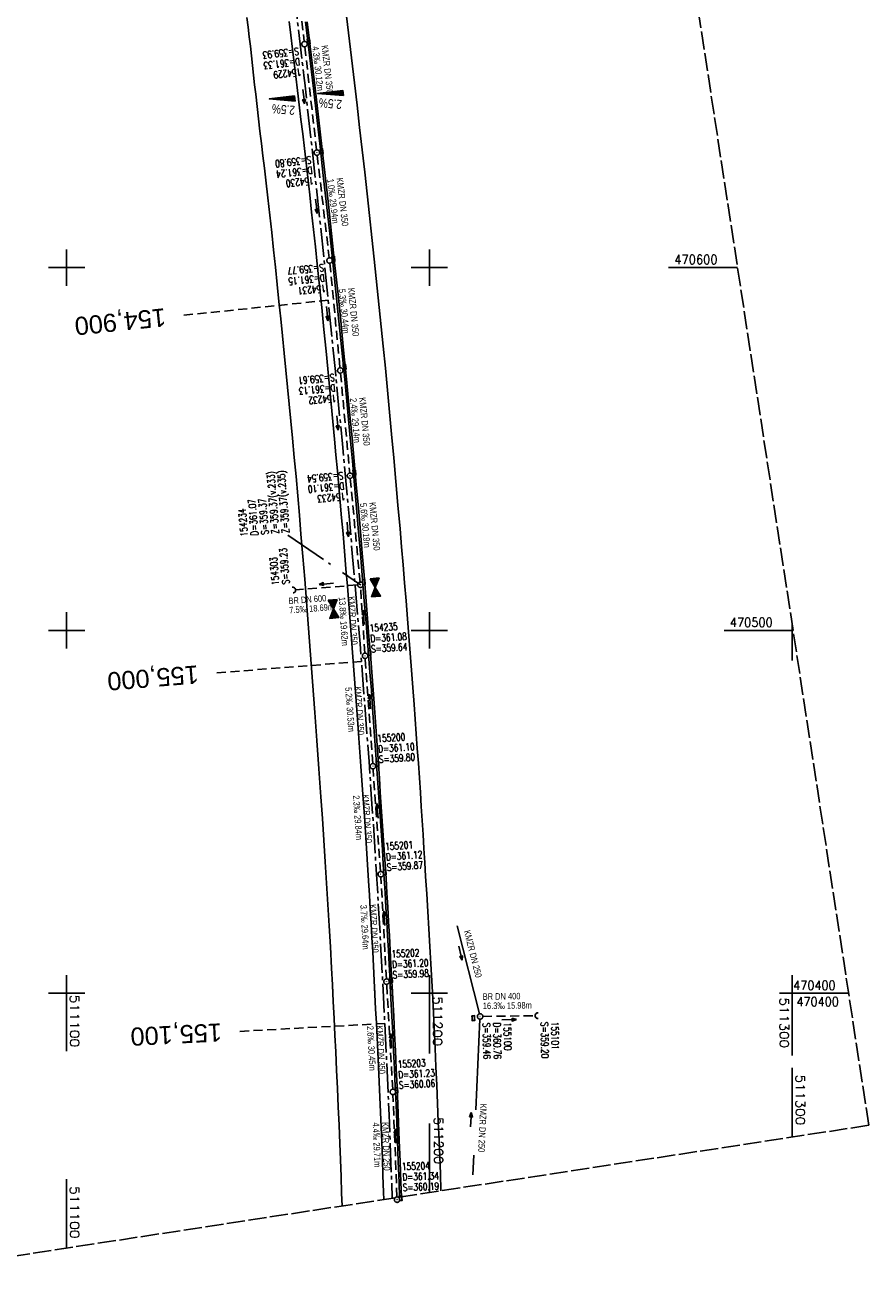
# Model space of a CAD drawing. Extents: x 510925 to 511321, y 470320 to 471095.
# Tile 2 of 4: x 511089 to 511321, y 470320 to 470667. Entities that reach past the tile are written whole.
import ezdxf
from ezdxf.enums import TextEntityAlignment as Align

# ---------------------------------------------------------------- set-up
doc = ezdxf.new("R2010")
doc.units = 0
doc.header["$LTSCALE"] = 10
doc.header["$MEASUREMENT"] = 0
for name, pattern in [('ACHSE', [5.5, 4, -0.5, 0.5, -0.5]), ('LT00', [0]), ('LT14', [0.6, 0.5, -0.1]), ('LT17', [0.15, 0.1, -0.05]), ('STRICHLINIE2', [0.375, 0.25, -0.125])]:
    doc.linetypes.add(name, pattern=pattern)
doc.layers.get('0').update_dxf_attribs({"linetype": 'LT00'})
for name, color, linetype in [('-AX-020', 250, 'ACHSE'), ('-Halt-Pfeil', 4, 'LT00'), ('-Haltung', 7, 'STRICHLINIE2'), ('-Haltungsbeschriftung', 140, 'LT00'), ('-HTP-20O', 11, 'LT00'), ('-HTP-20W', 11, 'LT00'), ('-QUE-20O', 11, 'LT00'), ('-QUE-20W', 11, 'LT00'), ('-Schachtbeschriftung', 5, 'LT00'), ('-ST-20', 30, 'LT17'), ('V96_AFBR_BAB', 250, 'LT00'), ('V96_KA_PRUF', 182, 'LT00'), ('V96_RASTER', 250, 'LT00'), ('V96_RINNE', 182, 'LT00'), ('V96_SINKK', 182, 'LT00'), ('V96_UK_DURCH', 182, 'LT00'), ('V97_AFBR_BAB', 250, 'LT00'), ('V97_KA_PRUF', 182, 'LT00'), ('V97_RASTER', 250, 'LT00'), ('V97_RINNE', 182, 'LT00'), ('V97_SINKK', 182, 'LT00'), ('V97_UK_DURCH', 182, 'LT00')]:
    doc.layers.add(name, color=color, linetype=linetype)
doc.layers.add('-BLATT_96-RAND', color=7, linetype='LT14', plot=False)
doc.styles.add('Beschrift', font='ARIAL.TTF')
doc.styles.add('Haltungsbeschriftung', font='ARIAL.TTF', dxfattribs={"width": 0.75})
doc.styles.add('schachtbeschriftung', font='romans.shx', dxfattribs={"width": 0.75, "height": 2})
doc.styles.get("Standard").update_dxf_attribs({"font": 'romans.shx'})

# ---------------------------------------------------------------- blocks, each defined once
blk = doc.blocks.new('SYMB0652')
at = {"color": 0, "linetype": 'ByBlock'}
blk.add_lwpolyline([(-0.15, -0.075), (0.15, -0.075), (0.15, 0.075), (-0.15, 0.075), (-0.15, -0.075)], dxfattribs=at)
blk = doc.blocks.new('SYMB0003')
at = {"color": 0, "linetype": 'ByBlock'}
for p, q in [((-0.015712, 0), (0.010166, 0.012015)), ((0, -0.021257), (-0.015712, 0)), ((0.010166, 0.012015), (0, -0.021257))]:
    blk.add_line(p, q, dxfattribs=at)
for points in [[(-0.031395, 0.499013), (-0.093691, 0.491144), (-0.154509, 0.475528), (-0.21289, 0.452414), (-0.267913, 0.422164), (-0.318712, 0.385257), (-0.364484, 0.342274), (-0.404509, 0.293893), (-0.438154, 0.240877), (-0.464888, 0.184062), (-0.484292, 0.124345), (-0.496058, 0.062667), (-0.5, 0)], [(-0.5, 0), (-0.496058, -0.062667), (-0.484292, -0.124345), (-0.464888, -0.184062), (-0.438154, -0.240877), (-0.404509, -0.293893), (-0.364485, -0.342274), (-0.318712, -0.385257), (-0.267914, -0.422164), (-0.21289, -0.452414), (-0.154509, -0.475529), (-0.093691, -0.491144), (-0.031395, -0.499014), (0.031395, -0.499014)], [(0.5, 0), (0.496057, 0.062667), (0.484292, 0.124345), (0.464888, 0.184062), (0.438153, 0.240877), (0.404509, 0.293893), (0.364484, 0.342274), (0.318712, 0.385257), (0.267913, 0.422164), (0.21289, 0.452414), (0.154509, 0.475528), (0.093691, 0.491144), (0.031395, 0.499013), (-0.031395, 0.499013)], [(0.031395, -0.499014), (0.093691, -0.491144), (0.154509, -0.475529), (0.21289, -0.452414), (0.267914, -0.422164), (0.318712, -0.385257), (0.364485, -0.342274), (0.404509, -0.293893), (0.438154, -0.240877), (0.464889, -0.184062), (0.484292, -0.124345), (0.496058, -0.062667), (0.5, 0)]]:
    blk.add_lwpolyline(points, dxfattribs=at)
blk = doc.blocks.new('SYMB1107')
at = {"color": 0, "linetype": 'ByBlock'}
for points in [[(-0.2, 0), (-0.196157, 0.039018), (-0.184776, 0.076537), (-0.166294, 0.111114), (-0.141421, 0.141421), (-0.111114, 0.166294), (-0.076537, 0.184776), (-0.039018, 0.196157), (0, 0.2)], [(0, 0.2), (0.039018, 0.196157), (0.076537, 0.184776), (0.111114, 0.166294), (0.141421, 0.141421), (0.166294, 0.111114), (0.184776, 0.076537), (0.196157, 0.039018), (0.2, 0)]]:
    blk.add_lwpolyline(points, dxfattribs=at)
blk = doc.blocks.new('SYMB0070')
at = {"color": 0, "linetype": 'ByBlock'}
for p, q in [((-0.5, 0), (0.2, 0)), ((0.5, 0), (0.2, 0.1)), ((0.2, 0.1), (0.2, 0)), ((0.468, 0), (0.21, 0.086)), ((0.21, 0.086), (0.21, -0.086)), ((0.21, -0.086), (0.468, 0)), ((0.22, -0.072), (0.437, 0)), ((0.23, -0.058), (0.405, 0)), ((0.24, -0.045), (0.374, 0)), ((0.342, 0), (0.25, 0.031)), ((0.25, 0.031), (0.25, -0.031)), ((0.25, -0.031), (0.342, 0)), ((0.26, -0.017), (0.31, 0)), ((0.27, -0.003), (0.279, 0))]:
    blk.add_line(p, q, dxfattribs=at)
for points in [[(0.2, 0), (0.2, -0.1), (0.5, 0)], [(0.437, 0), (0.22, 0.072), (0.22, -0.072)], [(0.405, 0), (0.23, 0.058), (0.23, -0.058)], [(0.374, 0), (0.24, 0.045), (0.24, -0.045)], [(0.31, 0), (0.26, 0.017), (0.26, -0.017)], [(0.279, 0), (0.27, 0.003), (0.27, -0.003)]]:
    blk.add_lwpolyline(points, dxfattribs=at)
blk = doc.blocks.new('SYMB0072')
at = {"color": 0, "linetype": 'ByBlock'}
for p, q in [((-0.5, -0.25), (-0.5, 0.25)), ((-0.5, 0.25), (0, 0)), ((-0.5, -0.25), (-0.5, 0.25)), ((0, 0), (-0.5, -0.25)), ((-0.48, -0.24), (-0.48, 0.24)), ((-0.46, -0.23), (-0.46, 0.23)), ((-0.44, -0.22), (-0.44, 0.22)), ((-0.42, -0.21), (-0.42, 0.21)), ((-0.4, -0.2), (-0.4, 0.2)), ((-0.38, -0.19), (-0.38, 0.19)), ((-0.36, -0.18), (-0.36, 0.18)), ((-0.34, -0.17), (-0.34, 0.17)), ((-0.32, -0.16), (-0.32, 0.16)), ((-0.3, -0.15), (-0.3, 0.15)), ((-0.28, -0.14), (-0.28, 0.14)), ((-0.26, -0.13), (-0.26, 0.13)), ((-0.24, -0.12), (-0.24, 0.12)), ((-0.22, -0.11), (-0.22, 0.11)), ((-0.2, -0.1), (-0.2, 0.1)), ((-0.18, -0.09), (-0.18, 0.09)), ((-0.16, -0.08), (-0.16, 0.08)), ((-0.14, -0.07), (-0.14, 0.07)), ((-0.12, -0.06), (-0.12, 0.06)), ((-0.1, -0.05), (-0.1, 0.05)), ((-0.08, -0.04), (-0.08, 0.04)), ((-0.06, -0.03), (-0.06, 0.03)), ((-0.04, -0.02), (-0.04, 0.02)), ((-0.02, -0.01), (-0.02, 0.01)), ((0.02, -0.01), (0.02, 0.01)), ((0.04, -0.02), (0.04, 0.02)), ((0.06, -0.03), (0.06, 0.03)), ((0.08, -0.04), (0.08, 0.04)), ((0.1, -0.05), (0.1, 0.05)), ((0.12, -0.06), (0.12, 0.06)), ((0.14, -0.07), (0.14, 0.07)), ((0.16, -0.08), (0.16, 0.08)), ((0.18, -0.09), (0.18, 0.09)), ((0.2, -0.1), (0.2, 0.1)), ((0.22, -0.11), (0.22, 0.11)), ((0.24, -0.12), (0.24, 0.12)), ((0.26, -0.13), (0.26, 0.13)), ((0.28, -0.14), (0.28, 0.14)), ((0.3, -0.15), (0.3, 0.15)), ((0.32, -0.16), (0.32, 0.16)), ((0.34, -0.17), (0.34, 0.17)), ((0.36, -0.18), (0.36, 0.18)), ((0.38, -0.19), (0.38, 0.19)), ((0.4, -0.2), (0.4, 0.2)), ((0.42, -0.21), (0.42, 0.21)), ((0.44, -0.22), (0.44, 0.22)), ((0.46, -0.23), (0.46, 0.23)), ((0.48, -0.24), (0.48, 0.24)), ((0.5, -0.25), (0.5, 0.25))]:
    blk.add_line(p, q, dxfattribs=at)
blk.add_lwpolyline([(0, 0), (0.5, 0.25), (0.5, -0.25), (0, 0)], dxfattribs=at)

msp = doc.modelspace()

# ---------------------------------------------------------------- linework, layer by layer
at = {"layer": '-AX-020', "ltscale": 0.2, "flags": 128}
msp.add_lwpolyline([(511092.53, 471077.22), (511094.53, 471068.54), (511098.39, 471051.37), (511102.17, 471034.17), (511105.87, 471016.96), (511109.5, 470999.73), (511113.05, 470982.49), (511116.52, 470965.23), (511119.91, 470947.95), (511123.22, 470930.66), (511126.45, 470913.36), (511129.61, 470896.04), (511132.69, 470878.7), (511135.68, 470861.35), (511138.6, 470843.99), (511141.44, 470826.62), (511144.2, 470809.23), (511146.88, 470791.83), (511149.49, 470774.42), (511152.01, 470757), (511154.45, 470739.56), (511156.82, 470722.12), (511159.1, 470704.66), (511161.31, 470687.19), (511163.44, 470669.72), (511165.49, 470652.23), (511165.64, 470650.9), (511167.87, 470631.02), (511170.03, 470611.14), (511172.1, 470591.25), (511174.1, 470571.35), (511176.01, 470551.44), (511177.85, 470531.52), (511179.53, 470512.55), (511180.88, 470496.34), (511182.16, 470480.14), (511183.36, 470463.92), (511184.48, 470447.7), (511185.52, 470431.48), (511186.48, 470415.25), (511187.36, 470399.01), (511188.16, 470382.77), (511188.88, 470366.53), (511189.52, 470350.29), (511189.76, 470343.49)], dxfattribs=at)
at = {"layer": '-BLATT_96-RAND', "elevation": 359.87}
msp.add_lwpolyline([(510925.48, 471051.66), (511037.44, 470320.17), (511321.13, 470363.6), (511209.17, 471095.08), (510925.48, 471051.66)], dxfattribs=at)
at = {"layer": '-Haltung'}
for p, q in [((511162.63, 470686.57, 359.87), (511165.48, 470662.36, 359.87)), ((511165.66, 470660.87, 359.87), (511168.92, 470632.44, 359.87)), ((511169.09, 470630.95, 359.87), (511172.4, 470602.71, 359.87)), ((511172.56, 470601.22, 359.87), (511175.37, 470572.41, 359.87)), ((511175.51, 470570.92, 359.87), (511178.05, 470543.39, 359.87)), ((511178.19, 470541.9, 359.87), (511180.91, 470513.34, 359.87)), ((511180.23, 470512.54, 359.87), (511163.09, 470511.2, 359.87)), ((511182.22, 470493.77, 359.87), (511181.03, 470511.85, 359.87)), ((511184.38, 470463.31, 359.87), (511182.32, 470492.27, 359.87)), ((511186.54, 470433.55, 359.87), (511184.49, 470461.81, 359.87)), ((511188.15, 470403.95, 359.87), (511186.64, 470432.05, 359.87)), ((511189.89, 470373.55, 359.87), (511188.23, 470402.45, 359.87)), ((511214.73, 470393.61, 359.87), (511229.21, 470393.81, 359.87)), ((511214.73, 470393.61), (511229.21, 470393.81)), ((511191.06, 470343.86, 359.87), (511189.96, 470372.05, 359.87))]:
    msp.add_line(p, q, dxfattribs=at)
at = {"layer": '-Haltung', "ltscale": 10}
for p, q in [((511213.8, 470394.33, 359.87), (511205.59, 470426.8)), ((511213.95, 470392.85, 359.87), (511212, 470349.96))]:
    msp.add_line(p, q, dxfattribs=at)
at = {"layer": '-QUE-20O'}
for p, q in [((511169.22, 470648.06), (511169.22, 470648.05)), ((511169.53, 470648.02), (511169.52, 470648.09)), ((511169.82, 470648.12), (511169.83, 470648)), ((511170.14, 470647.97), (511170.12, 470648.16)), ((511170.41, 470648.19), (511170.44, 470647.94)), ((511170.75, 470647.92), (511170.71, 470648.23)), ((511171.01, 470648.26), (511171.05, 470647.89)), ((511171.36, 470647.87), (511171.31, 470648.29)), ((511171.61, 470648.33), (511171.66, 470647.84)), ((511171.97, 470647.82), (511171.9, 470648.36)), ((511172.2, 470648.4), (511172.27, 470647.79)), ((511172.58, 470647.77), (511172.5, 470648.43)), ((511172.8, 470648.47), (511172.88, 470647.74)), ((511173.19, 470647.72), (511173.1, 470648.5)), ((511173.4, 470648.53), (511173.49, 470647.69)), ((511173.8, 470647.66), (511173.69, 470648.57)), ((511173.99, 470648.6), (511174.1, 470647.64)), ((511174.41, 470647.61), (511174.29, 470648.64)), ((511174.59, 470648.67), (511174.71, 470647.59)), ((511175.02, 470647.56), (511174.89, 470648.7)), ((511175.18, 470648.74), (511175.32, 470647.54)), ((511175.63, 470647.51), (511175.48, 470648.77)), ((511175.78, 470648.81), (511175.93, 470647.49)), ((511176.24, 470647.46), (511176.08, 470648.84))]:
    msp.add_line(p, q, dxfattribs=at)
msp.add_lwpolyline([(511176.29, 470647.46), (511169.18, 470648.05), (511176.13, 470648.85), (511176.29, 470647.46)], dxfattribs=at)
at = {"layer": '-QUE-20W'}
for p, q in [((511155.91, 470646.53), (511155.91, 470646.52)), ((511156.22, 470646.5), (511156.21, 470646.57)), ((511156.51, 470646.6), (511156.52, 470646.47)), ((511156.83, 470646.45), (511156.8, 470646.63)), ((511157.1, 470646.67), (511157.13, 470646.42)), ((511157.44, 470646.4), (511157.4, 470646.7)), ((511157.7, 470646.74), (511157.74, 470646.37)), ((511158.04, 470646.34), (511158, 470646.77)), ((511158.29, 470646.81), (511158.35, 470646.32)), ((511158.65, 470646.29), (511158.59, 470646.84)), ((511158.89, 470646.87), (511158.96, 470646.27)), ((511159.26, 470646.24), (511159.19, 470646.91)), ((511159.49, 470646.94), (511159.57, 470646.22)), ((511159.87, 470646.19), (511159.78, 470646.98)), ((511160.08, 470647.01), (511160.18, 470646.17)), ((511160.48, 470646.14), (511160.38, 470647.04)), ((511160.68, 470647.08), (511160.79, 470646.12)), ((511161.09, 470646.09), (511160.98, 470647.11)), ((511161.27, 470647.15), (511161.4, 470646.06)), ((511161.7, 470646.04), (511161.57, 470647.18)), ((511161.87, 470647.21), (511162.01, 470646.01)), ((511162.31, 470645.99), (511162.17, 470647.25)), ((511162.47, 470647.28), (511162.62, 470645.96)), ((511162.92, 470645.94), (511162.76, 470647.32))]:
    msp.add_line(p, q, dxfattribs=at)
msp.add_lwpolyline([(511162.98, 470645.93), (511155.87, 470646.53), (511162.82, 470647.32), (511162.98, 470645.93)], dxfattribs=at)
at = {"layer": '-Schachtbeschriftung'}
for p, q in [((511160.95, 470526.28), (511170.78, 470519.56, 176.75)), ((511172.18, 470518.61, 201.83), (511172.78, 470518.2, 212.51)), ((511176.09, 470515.93, 272.16), (511180.98, 470512.6, 359.87))]:
    msp.add_line(p, q, dxfattribs=at)
at = {"layer": '-ST-20', "ltscale": 2.5}
for p, q in [((511172.12, 470591.03), (511132.34, 470586.88)), ((511181.28, 470491.45), (511141.39, 470488.31)), ((511187.73, 470391.66), (511147.78, 470389.5))]:
    msp.add_line(p, q, dxfattribs=at)
at = {"layer": 'V96_AFBR_BAB', "elevation": 359.87}
for points in [[(511175.93, 470341.37), (511175.81, 470344.92), (511175.64, 470349.48), (511175.47, 470354.04), (511175.29, 470358.59), (511175.09, 470363.64), (511174.87, 470368.7), (511174.64, 470373.75), (511174.41, 470378.8), (511174.17, 470383.85), (511173.96, 470388.46), (511173.74, 470393.07), (511173.51, 470397.68), (511173.28, 470402.29), (511173.04, 470406.9), (511172.71, 470412.76), (511172.38, 470418.61), (511172.03, 470424.46), (511171.67, 470430.32), (511171.3, 470436.26), (511170.91, 470442.21), (511170.52, 470448.15), (511170.11, 470454.1), (511169.57, 470461.87), (511169.02, 470469.64), (511168.46, 470477.41), (511167.55, 470489.62), (511166.61, 470501.82), (511166.12, 470508), (511165.63, 470514.18), (511165.13, 470520.35), (511164.61, 470526.53), (511164.17, 470531.82), (511163.71, 470537.11), (511163.24, 470542.4), (511162.77, 470547.69), (511162.28, 470552.98), (511161.83, 470557.67), (511161.37, 470562.36), (511160.91, 470567.05), (511160.45, 470571.74), (511159.98, 470576.43), (511159.5, 470581.17), (511159.02, 470585.91), (511158.54, 470590.65), (511158.05, 470595.39), (511157.56, 470600.13), (511157.05, 470604.92), (511156.53, 470609.71), (511156.01, 470614.5), (511155.47, 470619.28), (511154.92, 470624.07), (511154.52, 470627.45), (511154.12, 470630.84), (511153.72, 470634.23), (511153.31, 470637.62), (511152.91, 470641), (511152.52, 470644.39), (511152.13, 470647.78), (511151.83, 470650.43), (511151.54, 470653.07), (511151.24, 470655.72), (511150.95, 470658.37), (511150.65, 470661.01), (511150.35, 470663.66), (511150.04, 470666.3), (511149.72, 470668.94)], [(511161.38, 470667.88), (511161.84, 470664.07), (511162.3, 470660.26), (511162.76, 470656.46), (511163.21, 470652.65), (511163.66, 470648.84), (511164.14, 470644.85), (511164.61, 470640.86), (511165.08, 470636.87), (511165.55, 470632.88), (511166.02, 470628.88), (511166.48, 470624.89), (511167.02, 470620.11), (511167.55, 470615.33), (511168.07, 470610.54), (511168.59, 470605.76), (511169.09, 470600.97), (511169.72, 470594.98), (511170.34, 470588.98), (511170.95, 470582.98), (511171.54, 470576.98), (511172.02, 470572.12), (511172.48, 470567.27), (511172.94, 470562.42), (511173.4, 470557.57), (511173.85, 470552.71), (511174.25, 470548.37), (511174.65, 470544.03), (511175.05, 470539.68), (511175.43, 470535.34), (511175.82, 470531), (511176.19, 470526.65), (511176.6, 470521.82), (511177, 470516.99), (511177.39, 470512.17), (511177.77, 470507.34), (511178.15, 470502.51), (511178.54, 470497.62), (511178.92, 470492.74), (511179.29, 470487.86), (511179.66, 470482.97), (511180.03, 470478.09), (511180.59, 470470.33), (511181.14, 470462.56), (511181.67, 470454.8), (511182.07, 470448.84), (511182.45, 470442.89), (511182.83, 470436.93), (511183.21, 470430.98), (511183.45, 470427.06), (511183.69, 470423.15), (511183.92, 470419.23), (511184.16, 470415.32), (511184.38, 470411.4), (511184.59, 470407.49), (511184.8, 470403.55), (511185, 470399.61), (511185.19, 470395.67), (511185.38, 470391.72), (511185.57, 470387.78), (511185.75, 470383.84), (511185.94, 470379.69), (511186.13, 470375.54), (511186.32, 470371.39), (511186.51, 470367.24), (511186.69, 470363.09), (511186.86, 470358.94), (511187.04, 470354.36), (511187.21, 470349.78), (511187.38, 470345.2), (511187.45, 470343.13)], [(511203.19, 470345.54), (511203.19, 470345.61), (511203.02, 470350.24), (511202.84, 470354.87), (511202.66, 470359.51), (511202.45, 470364.57), (511202.25, 470369.64), (511202.04, 470374.7), (511201.82, 470379.76), (511201.59, 470384.83), (511201.22, 470392.58), (511200.82, 470400.33), (511200.4, 470408.07), (511200.13, 470412.89), (511199.84, 470417.72), (511199.56, 470422.54), (511199.27, 470427.36), (511198.97, 470432.18), (511198.74, 470436.03), (511198.5, 470439.89), (511198.26, 470443.75), (511198.02, 470447.6), (511197.77, 470451.46), (511197.52, 470455.31), (511197.24, 470459.36), (511196.96, 470463.41), (511196.67, 470467.46), (511196.37, 470471.51), (511196.07, 470475.56), (511195.77, 470479.61), (511195.42, 470484.32), (511195.07, 470489.04), (511194.71, 470493.75), (511194.35, 470498.46), (511193.98, 470503.17), (511193.58, 470508.13), (511193.17, 470513.09), (511192.76, 470518.05), (511192.33, 470523.01), (511191.91, 470527.98), (511191.34, 470534.51), (511190.76, 470541.04), (511190.18, 470547.57), (511189.58, 470554.11), (511189.02, 470560.17), (511188.45, 470566.23), (511187.87, 470572.29), (511187.28, 470578.34), (511186.47, 470586.35), (511185.65, 470594.35), (511184.81, 470602.35), (511184.16, 470608.35), (511183.51, 470614.35), (511182.84, 470620.35), (511182.17, 470626.35), (511181.47, 470632.51), (511180.77, 470638.67), (511180.06, 470644.83), (511179.34, 470650.99), (511178.8, 470655.58), (511178.26, 470660.17), (511177.71, 470664.75), (511177.15, 470669.34)]]:
    msp.add_lwpolyline(points, dxfattribs=at)
at = {"layer": 'V96_RASTER'}
for p, q in [((511100, 470595, 359.87), (511100, 470605, 359.87)), ((511200, 470605, 359.87), (511200, 470595, 359.87)), ((511095, 470600, 359.87), (511105, 470600, 359.87)), ((511195, 470600, 359.87), (511205, 470600, 359.87)), ((511265.91, 470600, 359.87), (511284.95, 470600, 359.87)), ((511100, 470495, 359.87), (511100, 470505, 359.87)), ((511200, 470505, 359.87), (511200, 470495, 359.87)), ((511300, 470491.68, 359.87), (511300, 470501.68, 359.87)), ((511105, 470500, 359.87), (511095, 470500, 359.87)), ((511205, 470500, 359.87), (511195, 470500, 359.87)), ((511300.26, 470500, 359.87), (511281.22, 470500, 359.87)), ((511100, 470395, 359.87), (511100, 470405, 359.87)), ((511200, 470405, 359.87), (511200, 470395, 359.87)), ((511300, 470395, 359.87), (511300, 470405, 359.87)), ((511300, 470395, 359.87), (511300, 470405, 359.87)), ((511095, 470400, 359.87), (511105, 470400, 359.87)), ((511195, 470400, 359.87), (511205, 470400, 359.87)), ((511296.53, 470400, 359.87), (511315.56, 470400, 359.87)), ((511300, 470360.36, 359.87), (511300, 470379.4, 359.87)), ((511200, 470364.09, 359.87), (511200, 470345.06, 359.87)), ((511100, 470329.75, 359.87), (511100, 470348.78, 359.87))]:
    msp.add_line(p, q, dxfattribs=at)
at = {"layer": 'V96_RINNE', "elevation": 359.87}
for points in [[(511191.8, 470343.8), (511191.65, 470347.83), (511191.43, 470353.62), (511191.2, 470359.41), (511191, 470364.35), (511190.8, 470369.29), (511190.58, 470374.24), (511190.36, 470379.18), (511190.13, 470384.12), (511189.9, 470388.89), (511189.66, 470393.65), (511189.41, 470398.42), (511189.16, 470403.18), (511188.9, 470407.95), (511188.69, 470411.89), (511188.47, 470415.82), (511188.25, 470419.76), (511188.02, 470423.7), (511187.79, 470427.64), (511187.55, 470431.58), (511187.3, 470435.54), (511187.04, 470439.5), (511186.78, 470443.47), (511186.51, 470447.43), (511186.24, 470451.39), (511185.97, 470455.35), (511185.71, 470459.23), (511185.44, 470463.11), (511185.18, 470466.99), (511184.91, 470470.87), (511184.64, 470474.75), (511184.36, 470478.63), (511184, 470483.55), (511183.62, 470488.47), (511183.24, 470493.38), (511182.85, 470498.3), (511182.46, 470503.22), (511181.97, 470509.22), (511181.48, 470515.22), (511180.99, 470521.22), (511180.48, 470527.22), (511179.93, 470533.68), (511179.36, 470540.15), (511178.78, 470546.62), (511178.19, 470553.09), (511177.44, 470561.14), (511176.66, 470569.2), (511175.87, 470577.25), (511175.06, 470585.29), (511174.23, 470593.34), (511173.38, 470601.39), (511172.52, 470609.39), (511171.65, 470617.38), (511170.76, 470625.38), (511169.86, 470633.39), (511168.95, 470641.39), (511168.02, 470649.39), (511167.47, 470653.98), (511166.93, 470658.57), (511166.37, 470663.16), (511165.81, 470667.74)], [(511192.3, 470343.82), (511192.15, 470347.84), (511191.93, 470353.64), (511191.7, 470359.43), (511191.5, 470364.37), (511191.3, 470369.31), (511191.08, 470374.26), (511190.86, 470379.2), (511190.63, 470384.14), (511190.4, 470388.91), (511190.16, 470393.68), (511189.91, 470398.44), (511189.66, 470403.21), (511189.4, 470407.97), (511189.19, 470411.91), (511188.97, 470415.85), (511188.75, 470419.79), (511188.52, 470423.73), (511188.29, 470427.67), (511188.05, 470431.61), (511187.8, 470435.57), (511187.54, 470439.54), (511187.28, 470443.5), (511187.01, 470447.46), (511186.74, 470451.42), (511186.47, 470455.39), (511186.21, 470459.27), (511185.94, 470463.15), (511185.68, 470467.03), (511185.41, 470470.91), (511185.14, 470474.79), (511184.86, 470478.67), (511184.49, 470483.59), (511184.12, 470488.51), (511183.74, 470493.42), (511183.35, 470498.34), (511182.96, 470503.26), (511182.47, 470509.26), (511181.98, 470515.26), (511181.49, 470521.26), (511180.98, 470527.26), (511180.43, 470533.73), (511179.86, 470540.2), (511179.28, 470546.67), (511178.69, 470553.13), (511177.93, 470561.19), (511177.16, 470569.24), (511176.37, 470577.3), (511175.55, 470585.35), (511174.72, 470593.39), (511173.88, 470601.44), (511173.02, 470609.44), (511172.15, 470617.44), (511171.26, 470625.44), (511170.36, 470633.44), (511169.44, 470641.45), (511168.51, 470649.45), (511167.97, 470654.04), (511167.42, 470658.63), (511166.87, 470663.22), (511166.3, 470667.8)]]:
    msp.add_lwpolyline(points, dxfattribs=at)
at = {"layer": 'V97_AFBR_BAB'}
for points in [[(511175.93, 470341.37), (511175.81, 470344.92), (511175.64, 470349.48), (511175.47, 470354.04), (511175.29, 470358.59), (511175.09, 470363.64), (511174.87, 470368.7), (511174.64, 470373.75), (511174.41, 470378.8), (511174.17, 470383.85), (511173.96, 470388.46), (511173.74, 470393.07), (511173.51, 470397.68), (511173.29, 470402.11)], [(511203.19, 470345.54), (511203.19, 470345.61), (511203.02, 470350.24), (511202.84, 470354.87), (511202.66, 470359.51), (511202.45, 470364.57), (511202.25, 470369.64), (511202.04, 470374.7), (511201.82, 470379.76), (511201.59, 470384.83), (511201.22, 470392.58), (511200.82, 470400.33), (511200.73, 470401.95)]]:
    msp.add_lwpolyline(points, dxfattribs=at)
at = {"layer": 'V97_AFBR_BAB', "flags": 128}
msp.add_lwpolyline([(511184.88, 470402.04), (511185, 470399.61), (511185.19, 470395.67), (511185.38, 470391.72), (511185.57, 470387.78), (511185.75, 470383.84), (511185.94, 470379.69), (511186.13, 470375.54), (511186.32, 470371.39), (511186.51, 470367.24), (511186.69, 470363.09), (511186.86, 470358.94), (511187.04, 470354.36), (511187.21, 470349.78), (511187.38, 470345.2), (511187.45, 470343.13)], dxfattribs=at)
at = {"layer": 'V97_RASTER'}
for p, q in [((511105, 470400), (511095, 470400)), ((511100, 470402.55), (511100, 470384.03)), ((511205, 470400), (511195, 470400)), ((511200, 470383.43), (511200, 470401.95)), ((511315.38, 470400), (511296.88, 470400)), ((511300, 470401.36), (511300, 470382.84))]:
    msp.add_line(p, q, dxfattribs=at)
at = {"layer": 'V97_RINNE'}
for points in [[(511191.8, 470343.8), (511191.65, 470347.83), (511191.43, 470353.62), (511191.2, 470359.41), (511191, 470364.35), (511190.8, 470369.29), (511190.58, 470374.24), (511190.36, 470379.18), (511190.13, 470384.12), (511189.9, 470388.89), (511189.66, 470393.65), (511189.41, 470398.42), (511189.22, 470402.02)], [(511192.29, 470343.88), (511192.15, 470347.84), (511191.93, 470353.64), (511191.7, 470359.43), (511191.5, 470364.37), (511191.3, 470369.31), (511191.08, 470374.26), (511190.86, 470379.2), (511190.63, 470384.14), (511190.4, 470388.91), (511190.16, 470393.68), (511189.91, 470398.44), (511189.72, 470402.04)]]:
    msp.add_lwpolyline(points, dxfattribs=at)

# ---------------------------------------------------------------- block references
at = {"layer": '-Halt-Pfeil', "zscale": 4}
for p, xscale, yscale, rotation in [((511165.35, 470647.11, 359.87), 3.999999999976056, 4.000000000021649, 276.547355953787), ((511168.86, 470616.89, 359.87), 3.999999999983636, 4.000000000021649, 276.6839059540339), ((511171.86, 470587.33, 359.87), 4.000000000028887, 4.000000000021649, 275.5635959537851), ((511174.67, 470557.21, 359.87), 3.999999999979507, 4.000000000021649, 275.2765059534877), ((511177.49, 470527.83, 359.87), 4.000000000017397, 4.000000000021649, 275.4270259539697), ((511171.58, 470512.86, 359.87), 3.999999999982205, 4.000000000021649, 184.4737159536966), ((511181.92, 470503.59, 359.87), 4.000000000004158, 4.000000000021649, 93.77553595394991), ((511183.61, 470480.41, 359.87), 3.999999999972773, 4.000000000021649, 94.0740859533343), ((511185.7, 470450.29, 359.87), 3.999999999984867, 4.000000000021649, 94.1510459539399), ((511187.57, 470420.63, 359.87), 4.00000000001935, 4.000000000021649, 93.07676595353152), ((511208.59, 470411.02, 359.87), 4.000000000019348, 4.000000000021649, 284.1793), ((511221.98, 470392.71, 359.87), 3.999999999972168, 4.000000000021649, 0.7980259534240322), ((511221.98, 470392.71), 3.999999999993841, 4.000000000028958, 0.7990033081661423), ((511189.41, 470386.89, 359.87), 4.000000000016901, 4.000000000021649, 93.28763595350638), ((511211.45, 470365.15, 359.87), 4.00000000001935, 4.00000000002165, 87.3992), ((511190.7, 470360.66, 359.87), 4.000000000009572, 4.000000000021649, 92.2329259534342)]:
    msp.add_blockref('SYMB0070', p, dxfattribs=dict(at, xscale=xscale, yscale=yscale, rotation=rotation))
at = {"layer": '-HTP-20O', "xscale": 4.999999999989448, "yscale": 5, "zscale": 5, "rotation": 274.9154699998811}
msp.add_blockref('SYMB0072', (511185.1, 470511.87), dxfattribs=at)
at = {"layer": '-HTP-20W', "xscale": 4.999999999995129, "yscale": 5, "zscale": 5, "rotation": 274.8419700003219}
msp.add_blockref('SYMB0072', (511173.58, 470505.93), dxfattribs=at)
at = {"layer": 'V96_KA_PRUF', "xscale": 1.50000000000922, "yscale": 1.50000000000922, "zscale": 1.5, "rotation": 278.7021059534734}
for p in [(511165.57, 470661.62, 359.87), (511169, 470631.7, 359.87), (511172.49, 470601.96, 359.87), (511175.44, 470571.66, 359.87), (511178.12, 470542.65, 359.87), (511180.98, 470512.6, 359.87), (511182.27, 470493.02, 359.87), (511184.44, 470462.56, 359.87), (511186.6, 470432.8, 359.87), (511188.19, 470403.2, 359.87), (511213.98, 470393.6, 359.87), (511189.93, 470372.8, 359.87), (511191.09, 470343.11, 359.87)]:
    msp.add_blockref('SYMB0003', p, dxfattribs=at)
at = {"layer": 'V96_SINKK', "zscale": 4.5}
for p, xscale, yscale, rotation in [((511166.74, 470662.34, 359.87), 4.500000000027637, 4.50000000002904, 276.72711639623), ((511170.29, 470632.06, 359.87), 4.500000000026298, 4.500000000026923, 276.3286601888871), ((511173.55, 470602.42, 359.87), 4.500000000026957, 4.500000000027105, 275.884288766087), ((511176.62, 470572.63, 359.87), 4.50000000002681, 4.500000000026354, 275.3530241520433), ((511179.34, 470543.52, 359.87), 4.500000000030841, 4.500000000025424, 275.0043232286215), ((511181.94, 470513.32, 359.87), 4.500000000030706, 4.500000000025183, 274.5710237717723), ((511183.49, 470493.8, 359.87), 4.500000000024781, 4.500000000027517, 274.2267018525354), ((511185.73, 470463.27, 359.87), 4.500000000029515, 4.500000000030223, 273.8870417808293), ((511187.72, 470433.31, 359.87), 4.500000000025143, 4.500000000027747, 273.287020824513), ((511189.42, 470403.61, 359.87), 4.500000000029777, 4.50000000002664, 272.8895656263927), ((511212.11, 470393.14, 359.87), 4.500000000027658, 4.500000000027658, 278.7021059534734), ((511190.93, 470373.24, 359.87), 4.500000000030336, 4.500000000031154, 272.2508027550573), ((511192.08, 470343.5, 359.87), 4.500000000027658, 4.500000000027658, 278.7021059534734)]:
    msp.add_blockref('SYMB0652', p, dxfattribs=dict(at, xscale=xscale, yscale=yscale, rotation=rotation))
at = {"layer": 'V96_UK_DURCH', "zscale": 4}
for p, xscale, yscale, rotation in [((511162.34, 470511.14, 359.87), 4.000000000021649, 4.000000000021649, 278.7021059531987), ((511229.96, 470393.82, 359.87), 4.0000000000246, 4.000000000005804, 93.59864055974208)]:
    msp.add_blockref('SYMB1107', p, dxfattribs=dict(at, xscale=xscale, yscale=yscale, rotation=rotation))
at = {"layer": 'V97_KA_PRUF', "xscale": 1.500000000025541, "yscale": 1.500000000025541, "zscale": 1.5, "rotation": 269.6589033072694}
for p in [(511213.98, 470393.6), (511189.93, 470372.8), (511191.09, 470343.11)]:
    msp.add_blockref('SYMB0003', p, dxfattribs=at)
at = {"layer": 'V97_SINKK', "zscale": 4.5}
for p, xscale, yscale, rotation in [((511212.11, 470393.14), 4.50000000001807, 4.50000000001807, 269.6589033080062), ((511190.93, 470373.24), 4.500000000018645, 4.500000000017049, 272.3185870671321), ((511192.08, 470343.5), 4.500000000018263, 4.500000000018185, 270.155149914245)]:
    msp.add_blockref('SYMB0652', p, dxfattribs=dict(at, xscale=xscale, yscale=yscale, rotation=rotation))
at = {"layer": 'V97_UK_DURCH', "xscale": 4.00000000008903, "yscale": 3.999999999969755, "zscale": 4, "rotation": 86.37701112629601}
msp.add_blockref('SYMB1107', (511229.96, 470393.82), dxfattribs=at)

# ---------------------------------------------------------------- texts
at = {"layer": '-Haltungsbeschriftung', "style": 'Haltungsbeschriftung', "width": 0.75}
for s, rotation, p in [('4.3‰ 30.12m', 276.5474, (511167.7, 470660.93)), ('KMZR DN 350', 276.5474, (511170.24, 470661.22)), ('1.0‰ 29.94m', 276.6839, (511171.83, 470624.36, 359.87)), ('KMZR DN 350', 276.6839, (511174.38, 470624.66, 359.87)), ('5.3‰ 30.44m', 275.5636, (511175.01, 470594.08, 359.87)), ('KMZR DN 350', 275.5636, (511177.56, 470594.33, 359.87)), ('2.4‰ 29.14m', 275.2765, (511178.11, 470563.96, 359.87)), ('KMZR DN 350', 275.2765, (511180.66, 470564.19, 359.87)), ('KMZR DN 350', 275.427, (511183.4, 470535.28, 359.87)), ('5.6‰ 30.19m', 275.427, (511180.85, 470535.04, 359.87)), ('BR DN 600', 4.4737, (511161.24, 470507.23, 359.87)), ('13.8‰ 19.62m', 273.7755, (511175.01, 470509.18, 359.87)), ('KMZR DN 350', 273.7755, (511177.56, 470509.35, 359.87)), ('7.5‰ 18.69m', 4.4737, (511161.44, 470504.67, 359.87)), ('5.2‰ 30.53m', 274.0741, (511176.77, 470484.31, 359.87)), ('KMZR DN 350', 274.0741, (511179.33, 470484.49, 359.87)), ('2.3‰ 29.84m', 274.1511, (511178.9, 470454.51, 359.87)), ('KMZR DN 350', 274.1511, (511181.45, 470454.7, 359.87)), ('3.7‰ 29.64m', 273.0768, (511180.96, 470424.34, 359.87)), ('KMZR DN 350', 273.0768, (511183.51, 470424.48, 359.87)), ('KMZR DN 250', 284.1793, (511209.48, 470417.11, 359.87)), ('BR DN 400', 0.798, (511214.7, 470398.17, 359.87)), ('16.3‰ 15.98m', 0.798, (511214.74, 470395.61, 359.87)), ('2.6‰ 30.45m', 273.2876, (511182.77, 470390.94, 359.87)), ('KMZR DN 350', 273.2876, (511185.33, 470391.09, 359.87)), ('KMZR DN 250', 267.3992, (511214.04, 470369.59, 359.87)), ('4.4‰ 29.71m', 272.2329, (511184.36, 470364.35, 359.87)), ('KMZR DN 250', 272.2329, (511186.92, 470364.45, 359.87))]:
    msp.add_text(s, height=1.8, rotation=rotation, dxfattribs=at).set_placement(p)
at = {"layer": '-QUE-20O', "style": 'Beschrift', "width": 0.8}
msp.add_text('2.5%%%', height=2.5, rotation=-184.7811, dxfattribs=at).set_placement((511176, 470646.19))
at = {"layer": '-QUE-20W', "style": 'Beschrift', "width": 0.8}
msp.add_text('2.5%%%', height=2.5, rotation=-184.7811, dxfattribs=at).set_placement((511163.05, 470644.57))
at = {"layer": '-Schachtbeschriftung', "style": 'schachtbeschriftung', "width": 0.75}
for s, rotation, p in [('S=359.93', 186.5474, (511163.92, 470660.68, 359.87)), ('D=361.33', 186.5474, (511164.25, 470657.81, 359.87)), ('154229', 186.5474, (511164.57, 470654.95, 359.87)), ('S=359.80', 186.6839, (511167.35, 470630.75, 359.87)), ('D=361.24', 186.6839, (511167.69, 470627.89, 359.87)), ('154230', 186.6839, (511168.02, 470625.03, 359.87)), ('S=359.77', 185.5636, (511170.82, 470601.05, 359.87)), ('D=361.15', 185.5636, (511171.1, 470598.18, 359.87)), ('154231', 185.5636, (511171.38, 470595.31, 359.87)), ('S=359.61', 185.2765, (511173.77, 470570.76, 359.87)), ('D=361.13', 185.2765, (511174.03, 470567.89, 359.87)), ('154232', 185.2765, (511174.3, 470565.02, 359.87)), ('S=359.54', 185.427, (511176.21, 470543.71, 359.87)), ('Z=359.37(v.233)', 94.4737, (511158.57, 470526.68, 359.87)), ('Z=359.37(v.235)', 94.4737, (511161.44, 470526.91, 359.87)), ('D=361.10', 185.427, (511176.48, 470540.85, 359.87)), ('154233', 185.427, (511176.75, 470537.98, 359.87)), ('154234', 94.4737, (511149.96, 470526.01, 359.87)), ('D=361.07', 94.4737, (511152.83, 470526.23, 359.87)), ('S=359.37', 94.4737, (511155.7, 470526.46, 359.87)), ('S=359.23', 94.4772, (511161.46, 470512.82, 359.87)), ('154303', 94.4772, (511158.59, 470512.6, 359.87)), ('154235', 3.7755, (511183.59, 470499.63, 359.87)), ('D=361.08', 3.7755, (511183.78, 470496.75, 359.87)), ('S=359.64', 3.7755, (511183.96, 470493.88, 359.87)), ('155200', 4.0741, (511185.72, 470469.18, 359.87)), ('D=361.10', 4.0741, (511185.93, 470466.31, 359.87)), ('S=359.80', 4.0741, (511186.13, 470463.43, 359.87)), ('155201', 4.151, (511187.87, 470439.42, 359.87)), ('D=361.12', 4.151, (511188.08, 470436.55, 359.87)), ('S=359.87', 4.151, (511188.29, 470433.67, 359.87)), ('155202', 3.0768, (511189.59, 470409.8, 359.87)), ('D=361.20', 3.0768, (511189.74, 470406.92, 359.87)), ('S=359.98', 3.0768, (511189.9, 470404.04, 359.87)), ('S=359.46', 270.798, (511214.75, 470391.86, 359.87)), ('D=360.76', 270.798, (511217.63, 470391.9, 359.87)), ('155100', 270.798, (511220.51, 470391.94, 359.87)), ('S=359.20', 270.8015, (511230.73, 470392.08, 359.87)), ('155101', 270.8015, (511233.61, 470392.12, 359.87)), ('155203', 3.2876, (511191.31, 470379.4, 359.87)), ('D=361.23', 3.2876, (511191.47, 470376.52, 359.87)), ('S=360.06', 3.2876, (511191.64, 470373.65, 359.87)), ('155204', 2.2337, (511192.46, 470351.21)), ('D=361.34', 2.2337, (511192.58, 470348.33)), ('S=360.19', 2.2337, (511192.69, 470345.45))]:
    msp.add_text(s, height=2, rotation=rotation, dxfattribs=at).set_placement(p)
at = {"layer": '-ST-20', "style": 'Beschrift'}
for s, rotation, p in [('154,900', -174.161, (511127.37, 470586.36)), ('155,000', -175.4303, (511136.41, 470487.91)), ('155,100', -177.1669, (511142.83, 470389.23))]:
    msp.add_text(s, height=5, rotation=rotation, dxfattribs=at).set_placement(p, align=Align.MIDDLE_LEFT)
at = {"layer": 'V96_RASTER'}
for s, rotation, width, p in [(' 470600', 359.9993, 0.928, (511265.91, 470601, 359.87)), (' 470500', 359.9993, 0.921, (511281.22, 470501, 359.87)), (' 470400', 359.9993, 0.908, (511298.74, 470400.93, 359.87)), (' 511300', 269.9993, 1.08, (511301, 470379.4, 359.87)), (' 511100', 269.9993, 1.127, (511101, 470348.78, 359.87))]:
    msp.add_text(s, height=2.5, rotation=rotation, dxfattribs=dict(at, width=width)).set_placement(p)
msp.add_text(' 511200', height=2.5, rotation=269.9993, dxfattribs=at).set_placement((511201.28, 470367.52, 359.87))
at = {"layer": 'V97_RASTER'}
for s, rotation, width, p in [(' 511100', 270.0016, 1.127, (511101, 470401.53)), (' 511200', 270.0016, 1.063, (511201, 470400.93)), (' 511300', 270.0016, 1.08, (511296.56, 470400.65)), (' 470400', 0.0016, 0.908, (511299.62, 470396.44))]:
    msp.add_text(s, height=2.5, rotation=rotation, dxfattribs=dict(at, width=width)).set_placement(p)

doc.saveas('drawing.dxf')
